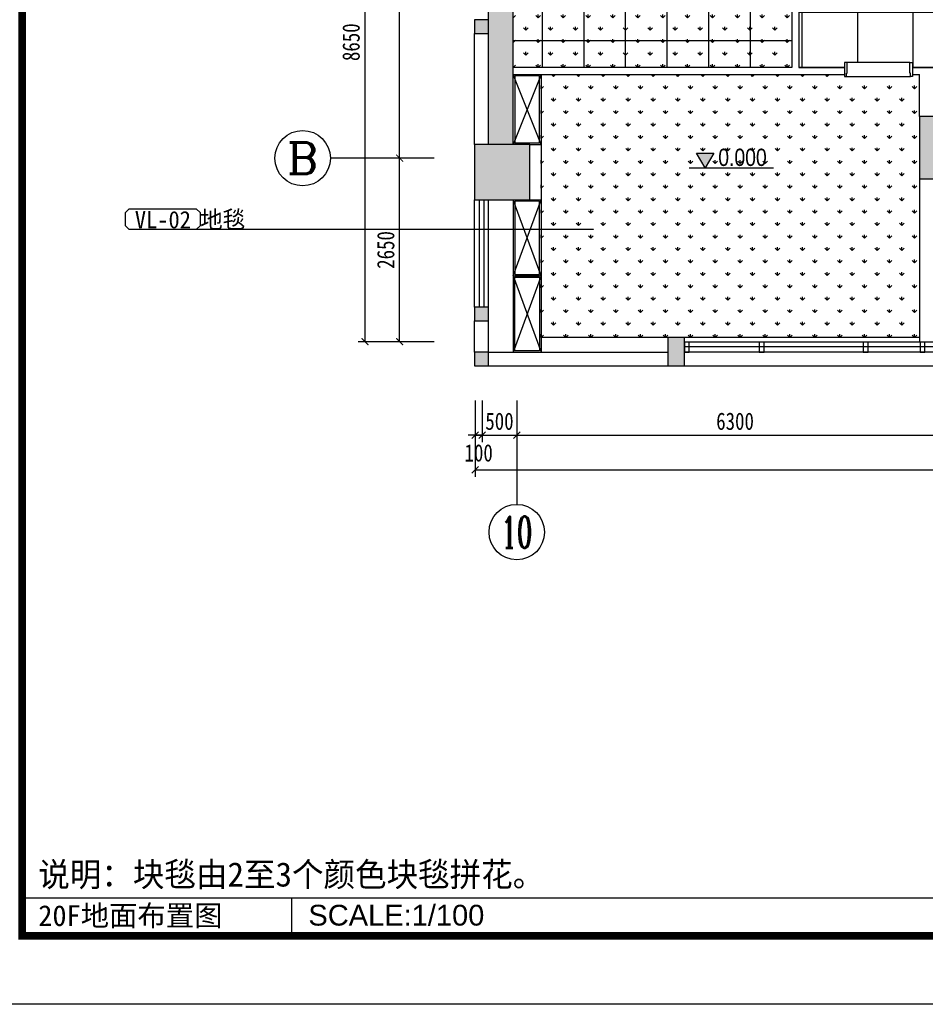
# Model space of a CAD drawing. Header units: millimetres. Extents: x -539149 to -534375, y 505028 to 505469.
# Tile 92 of 135: x -535563 to -535432, y 505039 to 505181. Entities that reach past the tile are written whole.
import ezdxf
from ezdxf.enums import TextEntityAlignment as Align

# ---------------------------------------------------------------- set-up
doc = ezdxf.new("R2010")
doc.units = ezdxf.units.MM
doc.header["$LTSCALE"] = 10
doc.layers.get('Defpoints').update_dxf_attribs({"color": 8})
for name, color, linetype in [('A-建筑-原墙体', 2, 'Continuous'), ('A-建筑-拆墙', 251, 'Continuous'), ('A-建筑-新增墙体', 3, 'Continuous'), ('A-建筑-柱子、剪力墙', 251, 'Continuous'), ('A-建筑-窗户', 4, 'Continuous'), ('A-建筑-轴号', 3, 'Continuous'), ('A2图框$0$E-图框', 100, 'Continuous'), ('AXIS_TEXT', 50, 'Continuous'), ('B-平面-到顶家具', 30, 'Continuous'), ('B-平面-到顶装饰造型线', 6, 'Continuous'), ('B-平面-完成面造型线', 6, 'Continuous'), ('B-平面-家具L', 30, 'Continuous'), ('B-平面-尺寸', 8, 'Continuous'), ('B-平面-门洞线', 8, 'Continuous'), ('D-地面-材料铺设', 251, 'Continuous'), ('E--图例', 3, 'Continuous'), ('E-填充', 251, 'Continuous'), ('E-文本', 7, 'Continuous'), ('F-文本', 61, 'Continuous')]:
    doc.layers.add(name, color=color, linetype=linetype)
doc.layers.add('A-批量打印图层', color=251, linetype='Continuous', plot=False)
doc.layers.add('A2图框$0$图框外线', color=1, linetype='Continuous', plot=False)
doc.styles.add('-宋体', font='txt', dxfattribs={"width": 0.8})
doc.styles.add('_TCH_AXIS', font='COMPLEX', dxfattribs={"bigfont": 'GBCBIG'})
doc.styles.add('ar', font='arial.ttf')
doc.styles.add('CCD_DIM', font='txt', dxfattribs={"width": 0.8})
doc.styles.add('COMPLEX', font='COMPLEX')
doc.styles.add('TXT', font='gbenor.shx', dxfattribs={"width": 0.7})
doc.styles.add('黑体', font='simhei.ttf')
doc.dimstyles.new('1', dxfattribs={"dimscale": 0, "dimtxt": 2.5, "dimasz": 1.5, "dimexe": 1, "dimexo": 0, "dimgap": 0.3, "dimtad": 1, "dimdec": 0, "dimzin": 0, "dimdsep": 46, "dimtxsty": 'Standard', "dimblk": 'ARCHTICK', "dimcen": 0.09, "dimclrd": 8, "dimclre": 8, "dimclrt": 4, "dimadec": 0, "dimazin": 0, "dimtfac": 1, "dimtdec": 0, "dimtix": 1, "dimtofl": 0, "dimtmove": 2, "dimatfit": 3, "dimldrblk": 'DOTSMALL', "dimfxl": 5, "dimfxlon": 1, "dimtolj": 1, "dimtzin": 0, "dimarcsym": 0})
doc.dimstyles.new('1-1', dxfattribs={"dimscale": 0, "dimtxt": 2.5, "dimasz": 1, "dimexe": 1, "dimexo": 1, "dimgap": 0.75, "dimtad": 1, "dimdec": 0, "dimrnd": 0.004999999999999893, "dimzin": 0, "dimdsep": 46, "dimtxsty": 'CCD_DIM', "dimblk": 'ARCHTICK', "dimcen": 0.13, "dimclrd": 44, "dimclre": 44, "dimclrt": 50, "dimadec": 0, "dimazin": 0, "dimtfac": 1, "dimtdec": 0, "dimtix": 1, "dimtmove": 2, "dimatfit": 3, "dimldrblk": 'HBA_Leader_Dot', "dimfxl": 5, "dimfxlon": 1, "dimtvp": 1, "dimtolj": 1, "dimtzin": 0, "dimarcsym": 0})

# ---------------------------------------------------------------- blocks, each defined once
blk = doc.blocks.new('_AXISO')
blk.add_circle((0, 0), 0.5)
at = {"layer": 'AXIS_TEXT', "style": 'COMPLEX', "width": 1.041666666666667}
blk.add_attdef('A', text='', height=0.56, dxfattribs=at).set_placement((-0.25, -0.28), (0.25, -0.28), align=Align.FIT)
blk = doc.blocks.new('_ArchTick')
at = {"color": 0, "linetype": 'ByBlock', "const_width": 0.15}
blk.add_lwpolyline([(-0.5, -0.5), (0.5, 0.5)], dxfattribs=at)
blk = doc.blocks.new('HBA_Leader_Dot')
at = {"color": 0, "linetype": 'ByBlock'}
blk.add_line((-5, 0), (-10, 0), dxfattribs=at)
at = {"color": 0, "linetype": 'ByBlock', "const_width": 5}
blk.add_lwpolyline([(-2.5, 0, 1), (2.5, 0, 1)], format="xyb", close=True, dxfattribs=at)
blk = doc.blocks.new('*D431')
at = {"layer": 'B-平面-尺寸', "color": 44, "lineweight": -2, "ltscale": 0.01, "transparency": 16777216}
for p, q in [((-535497.2732111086, 505125.6986509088), (-535497.2732111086, 505119.6986509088)), ((-535496.2732111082, 505125.6986509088), (-535496.2732111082, 505119.6986509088)), ((-535497.2732111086, 505120.6986509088), (-535498.2732111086, 505120.6986509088)), ((-535497.2732111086, 505120.6986509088), (-535496.2732111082, 505120.6986509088)), ((-535496.2732111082, 505120.6986509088), (-535495.2732111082, 505120.6986509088))]:
    blk.add_line(p, q, dxfattribs=at)
at = {"layer": 'Defpoints', "color": 0, "ltscale": 0.01, "transparency": 16777216}
for p in [(-535497.2732111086, 505130.6986509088), (-535496.2732111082, 505130.6986509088), (-535496.2732111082, 505120.6986509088)]:
    blk.add_point(p, dxfattribs=at)
at = {"layer": 'B-平面-尺寸', "color": 44, "lineweight": -2, "ltscale": 0.01, "transparency": 16777216}
blk.add_blockref('_ArchTick', (-535497.2732111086, 505120.6986509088), dxfattribs=at)
at = {"layer": 'B-平面-尺寸', "color": 44, "lineweight": -2, "ltscale": 0.01, "transparency": 16777216, "rotation": 180}
blk.add_blockref('_ArchTick', (-535496.2732111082, 505120.6986509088), dxfattribs=at)
at = {"layer": 'B-平面-尺寸', "color": 50, "ltscale": 0.01, "transparency": 16777216, "insert": (-535496.7732111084, 505118.1255670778), "char_height": 2.499999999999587, "attachment_point": 5, "style": 'CCD_DIM'}
blk.add_mtext('\\A1;100', dxfattribs=at)
blk = doc.blocks.new('*D432')
at = {"layer": 'B-平面-尺寸', "color": 44, "lineweight": -2, "ltscale": 0.01, "transparency": 16777216}
for p, q in [((-535496.2732111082, 505125.6986509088), (-535496.2732111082, 505119.6986509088)), ((-535491.2732111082, 505125.6986509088), (-535491.2732111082, 505119.6986509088)), ((-535496.2732111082, 505120.6986509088), (-535497.2732111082, 505120.6986509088)), ((-535496.2732111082, 505120.6986509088), (-535491.2732111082, 505120.6986509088)), ((-535491.2732111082, 505120.6986509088), (-535490.2732111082, 505120.6986509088))]:
    blk.add_line(p, q, dxfattribs=at)
at = {"layer": 'Defpoints', "color": 0, "ltscale": 0.01, "transparency": 16777216}
for p in [(-535496.2732111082, 505130.6986509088), (-535491.2732111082, 505130.6986509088), (-535491.2732111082, 505120.6986509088)]:
    blk.add_point(p, dxfattribs=at)
at = {"layer": 'B-平面-尺寸', "color": 44, "lineweight": -2, "ltscale": 0.01, "transparency": 16777216}
blk.add_blockref('_ArchTick', (-535496.2732111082, 505120.6986509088), dxfattribs=at)
at = {"layer": 'B-平面-尺寸', "color": 44, "lineweight": -2, "ltscale": 0.01, "transparency": 16777216, "rotation": 180}
blk.add_blockref('_ArchTick', (-535491.2732111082, 505120.6986509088), dxfattribs=at)
at = {"layer": 'B-平面-尺寸', "color": 50, "ltscale": 0.01, "transparency": 16777216, "insert": (-535493.7732111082, 505122.6986509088), "char_height": 2.499999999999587, "attachment_point": 5, "style": 'CCD_DIM'}
blk.add_mtext('\\A1;500', dxfattribs=at)
blk = doc.blocks.new('_FZH')
at = {"layer": 'A-建筑-原墙体'}
blk.add_lwpolyline([(-0.5, -0.5), (0.5, -0.5), (0.5, 0.5), (-0.5, 0.5)], close=True, dxfattribs=at)
at = {"layer": 'A-建筑-柱子、剪力墙'}
blk.add_solid([(-0.5, -0.5), (0.5, -0.5), (-0.5, 0.5), (0.5, 0.5)], dxfattribs=at)
blk = doc.blocks.new('*E477')
at = {"layer": 'B-平面-完成面造型线'}
for points in [[(-940, 79.9999999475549), (-940.0000000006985, -70.0000000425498), (-980.0000000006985, -70.0000000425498), (-979.9999999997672, 129.9999999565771), (-950, 129.9999999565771), (-950, 79.9999999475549), (-940, 79.9999999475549)], [(-40.00000000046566, 79.9999999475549), (-39.99999999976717, -70.0000000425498), (2.328306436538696e-10, -70.0000000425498), (-6.984919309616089e-10, 129.9999999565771), (-30.00000000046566, 129.9999999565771), (-30.00000000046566, 79.9999999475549), (-40.00000000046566, 79.9999999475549)]]:
    blk.add_lwpolyline(points, dxfattribs=at)
at = {"layer": 'B-平面-门洞线', "color": 8}
for p, q in [((-950, 129.9999999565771), (-30.00000000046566, 129.9999999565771)), ((-39.99999999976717, -70.0000000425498), (-940.0000000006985, -70.0000000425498))]:
    blk.add_line(p, q, dxfattribs=at)
blk = doc.blocks.new('A2图框')
at = {"layer": 'A2图框$0$E-图框', "color": 4, "const_width": 1.131313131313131}
blk.add_lwpolyline([(-363.4031259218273, 295.2979469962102), (209.3847528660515, 295.2979469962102), (209.3847528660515, -104.9040732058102), (-363.4031259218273, -104.9040732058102)], close=True, dxfattribs=at)
at = {"layer": 'A2图框$0$图框外线', "color": 1}
blk.add_lwpolyline([(-374.7162572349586, 305.1969368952), (219.2837427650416, 305.1969368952), (219.2837427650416, -114.8030631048), (-374.7162572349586, -114.8030631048)], close=True, dxfattribs=at)
blk.add_lwpolyline([(-374.7162572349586, 305.1969368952), (219.2837427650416, 305.1969368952), (219.2837427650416, -114.8030631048), (-374.7162572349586, -114.8030631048)], close=True, dxfattribs=at)
blk.add_lwpolyline([(-374.7162572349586, 305.1969368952), (219.2837427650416, 305.1969368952), (219.2837427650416, -114.8030631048), (-374.7162572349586, -114.8030631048)], close=True, dxfattribs=at)
blk = doc.blocks.new('_DOTSMALL')
at = {"color": 0, "linetype": 'ByBlock', "const_width": 0.5}
blk.add_lwpolyline([(-0.0625, 0, 1), (0.0625, 0, 1)], format="xyb", close=True, dxfattribs=at)
blk = doc.blocks.new('材料编号1')
at = {"layer": 'E--图例', "color": 3}
blk.add_lwpolyline([(8.715155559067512, -1.898066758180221), (8.715155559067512, -0.6366033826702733), (8.345887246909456, -0.2673350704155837), (1.889200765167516, -0.2673350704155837), (1.519932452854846, -0.6366033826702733), (1.519932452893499, -1.898066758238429), (1.889200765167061, -2.267335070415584), (8.345887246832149, -2.26733507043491)], close=True, dxfattribs=at)
at = {"layer": 'E-文本', "style": 'TXT', "width": 0.7}
blk.add_attdef('编号', (1.608281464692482, -2.295733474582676), '', height=2, dxfattribs=at)
blk = doc.blocks.new('Elevation')
at = {"layer": 'E--图例'}
blk.add_hatch(color=8, dxfattribs=at).paths.add_polyline_path([(4.167052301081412, 2.474873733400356), (2.697825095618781, -4.871197e-10), (1.228597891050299, 2.474873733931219)])
blk.add_line((0, 0), (14.201826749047, -2.6502676e-09), dxfattribs=at)
blk.add_lwpolyline([(4.167052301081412, 2.474873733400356), (2.697825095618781, -4.871197e-10), (1.228597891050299, 2.474873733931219)], close=True, dxfattribs=at)
at = {"layer": 'E-文本', "style": 'TXT', "width": 0.7250908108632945}
blk.add_attdef('ELEV', text='', height=2.5, dxfattribs=at).set_placement((4.891575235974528, 0.3231883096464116), (14.25733154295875, 0.3231883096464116), align=Align.FIT)

msp = doc.modelspace()

# ---------------------------------------------------------------- hatches: boundary and pattern name
at = {"layer": 'D-地面-材料铺设', "ltscale": 0.01}
h = msp.add_hatch(dxfattribs=at)
h.set_pattern_fill('_USER', color=256, scale=800, style=0, double=1, pattern_type=0)
h.set_pattern_definition([(0, (-535258.073211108, 505173.7986508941), (0, 8), []), (90, (-535258.073211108, 505173.7986508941), (-8, 4.898587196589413e-16), [])])
h.paths.add_polyline_path([(-535313.473211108, 505275.7986509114), (-535313.473211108, 505277.7986509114), (-535313.073211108, 505277.7986509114), (-535313.073211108, 505277.0986509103), (-535311.073211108, 505277.0986509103), (-535311.073211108, 505277.7986509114), (-535310.673211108, 505277.7986509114), (-535290.6732111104, 505277.7986509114), (-535290.2732111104, 505277.7986509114), (-535290.2732111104, 505277.0986509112), (-535286.2732111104, 505277.0986509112), (-535285.8732111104, 505277.0986509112), (-535285.8732111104, 505276.9486509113), (-535285.9732111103, 505276.9486509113), (-535285.9732111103, 505276.4986509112), (-535286.2732111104, 505276.4986509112), (-535290.2732111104, 505276.4986509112), (-535290.2732111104, 505275.7986509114), (-535276.4732111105, 505275.7986509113), (-535276.4732111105, 505276.4986509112), (-535276.7732111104, 505276.4986509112), (-535276.7732111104, 505276.9486509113), (-535276.8732111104, 505276.9486509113), (-535276.8732111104, 505277.0986509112), (-535276.4732111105, 505277.0986509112), (-535276.4732111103, 505277.7986509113), (-535276.0732111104, 505277.7986509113), (-535276.0732111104, 505277.0986509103), (-535274.073211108, 505277.0986509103), (-535274.073211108, 505188.6987275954), (-535276.0732111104, 505188.6987275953), (-535276.0732111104, 505187.9987275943), (-535276.4732111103, 505187.9987275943), (-535276.4732111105, 505188.6987275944), (-535276.8732111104, 505188.6987275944), (-535276.8732111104, 505188.8487275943), (-535276.7732111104, 505188.8487275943), (-535276.7732111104, 505189.2987275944), (-535276.4732111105, 505189.2987275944), (-535276.4732111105, 505189.9987275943), (-535290.2732111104, 505189.9987275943), (-535290.2732111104, 505189.2987275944), (-535286.2732111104, 505189.2987275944), (-535285.9732111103, 505189.2987275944), (-535285.9732111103, 505188.8487275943), (-535285.8732111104, 505188.8487275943), (-535285.8732111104, 505188.6987275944), (-535286.2732111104, 505188.6987275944), (-535290.2732111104, 505188.6987275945), (-535290.2732111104, 505187.9987275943), (-535290.6732111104, 505187.9987275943), (-535296.2232111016, 505187.9987275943), (-535296.6232111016, 505187.9987275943), (-535296.6232111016, 505188.6987275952), (-535299.6232111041, 505188.6987275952), (-535299.6232111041, 505187.9987275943), (-535300.023211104, 505187.9987275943), (-535300.023211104, 505188.6987275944), (-535300.423211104, 505188.6987275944), (-535300.423211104, 505188.8487275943), (-535300.323211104, 505188.8487275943), (-535300.323211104, 505189.2987275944), (-535300.023211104, 505189.2987275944), (-535300.023211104, 505189.9987275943), (-535313.823211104, 505189.9987275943), (-535313.823211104, 505189.2987275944), (-535309.823211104, 505189.2987275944), (-535309.523211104, 505189.2987275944), (-535309.523211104, 505188.8487275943), (-535309.423211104, 505188.8487275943), (-535309.423211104, 505188.6987275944), (-535309.823211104, 505188.6987275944), (-535313.823211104, 505188.6987275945), (-535313.823211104, 505187.9987275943), (-535314.223211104, 505187.9987275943), (-535324.7232111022, 505187.9987275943), (-535325.1232111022, 505187.9987275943), (-535325.1232111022, 505188.698727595), (-535328.1232111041, 505188.698727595), (-535328.1232111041, 505187.9987275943), (-535328.523211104, 505187.9987275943), (-535328.523211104, 505188.6987275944), (-535328.923211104, 505188.6987275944), (-535328.923211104, 505188.8487275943), (-535328.823211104, 505188.8487275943), (-535328.823211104, 505189.2987275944), (-535328.523211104, 505189.2987275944), (-535328.523211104, 505189.9987275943), (-535342.323211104, 505189.9987275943), (-535342.323211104, 505189.2987275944), (-535338.323211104, 505189.2987275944), (-535338.023211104, 505189.2987275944), (-535338.023211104, 505188.8487275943), (-535337.923211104, 505188.8487275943), (-535337.923211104, 505188.6987275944), (-535338.323211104, 505188.6987275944), (-535342.323211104, 505188.6987275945), (-535342.323211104, 505187.9987275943), (-535342.723211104, 505187.9987275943), (-535353.2232111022, 505187.9987275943), (-535353.6232111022, 505187.9987275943), (-535353.6232111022, 505188.6987275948), (-535356.6232111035, 505188.6987275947), (-535356.6232111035, 505187.9987275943), (-535357.0232111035, 505187.9987275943), (-535357.0232111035, 505188.6987275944), (-535357.4232111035, 505188.6987275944), (-535357.4232111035, 505188.8487275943), (-535357.3232111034, 505188.8487275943), (-535357.3232111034, 505189.2987275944), (-535357.0232111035, 505189.2987275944), (-535357.0232111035, 505189.9987275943), (-535370.8232111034, 505189.9987275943), (-535370.8232111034, 505189.2987275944), (-535366.8232111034, 505189.2987275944), (-535366.5232111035, 505189.2987275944), (-535366.5232111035, 505188.8487275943), (-535366.4232111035, 505188.8487275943), (-535366.4232111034, 505188.6987275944), (-535366.8232111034, 505188.6987275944), (-535370.8232111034, 505188.6987275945), (-535370.8232111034, 505187.9987275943), (-535371.2232111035, 505187.9987275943), (-535381.7232111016, 505187.9987275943), (-535382.1232111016, 505187.9987275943), (-535382.1232111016, 505188.6987275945), (-535385.1232111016, 505188.6987275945), (-535385.1232111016, 505187.9987275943), (-535385.5232111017, 505187.9987275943), (-535396.0232110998, 505187.9987275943), (-535396.4232110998, 505187.9987275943), (-535396.4232110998, 505188.6987275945), (-535400.4232110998, 505188.6987275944), (-535400.8232110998, 505188.6987275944), (-535400.8232110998, 505188.8487275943), (-535400.7232110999, 505188.8487275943), (-535400.7232110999, 505189.2987275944), (-535400.4232110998, 505189.2987275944), (-535396.4232110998, 505189.2987275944), (-535396.4232110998, 505189.9987275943), (-535410.2232110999, 505189.9987275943), (-535410.2232110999, 505189.2987275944), (-535409.9232110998, 505189.2987275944), (-535409.9232110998, 505188.8487275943), (-535409.8232110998, 505188.8487275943), (-535409.8232110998, 505188.6987275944), (-535410.2232110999, 505188.6987275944), (-535410.2232110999, 505187.9987275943), (-535410.6232110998, 505187.9987275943), (-535410.6232110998, 505188.6987275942), (-535412.6232111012, 505188.6987275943), (-535412.6232111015, 505192.6987275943), (-535413.3232111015, 505192.6987275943), (-535413.3232111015, 505193.0987275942), (-535413.3232111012, 505225.5986509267), (-535413.3232111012, 505225.9986509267), (-535412.623211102, 505225.9986509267), (-535412.6232111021, 505230.4984953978), (-535413.3232111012, 505230.4984953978), (-535413.3232111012, 505230.8984953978), (-535413.3232111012, 505277.7986509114), (-535397.123205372, 505277.7986509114), (-535396.7232053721, 505277.7986509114), (-535396.723205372, 505275.7986509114)], flags=16)
h.paths.add_polyline_path([(-535337.6731958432, 505252.1987275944), (-535337.6731958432, 505243.1987275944), (-535345.6731958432, 505243.1987275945), (-535345.6731958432, 505252.1987275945)], flags=0)
h.paths.add_polyline_path([(-535412.0632111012, 505276.6586509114), (-535412.0632111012, 505276.5386509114), (-535412.1832111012, 505276.5386509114), (-535412.1832111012, 505276.6586509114)], flags=0)
h.paths.add_polyline_path([(-535259.57320913, 505186.3486509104), (-535259.57320913, 505219.4486509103), (-535258.473211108, 505219.4486509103), (-535258.573211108, 505219.1486509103), (-535258.073211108, 505219.1486509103), (-535258.073211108, 505277.0986509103), (-535211.773211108, 505277.0986509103), (-535211.773211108, 505279.9986509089), (-535211.923287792, 505279.9986509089), (-535211.923287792, 505290.1986509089), (-535211.773211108, 505290.1986509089), (-535211.773211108, 505292.0986509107), (-535426.7732111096, 505292.0986509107), (-535426.7732111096, 505270.6987275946), (-535426.7732111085, 505267.9488038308), (-535426.3732091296, 505267.9488038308), (-535426.3732091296, 505268.3488038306), (-535424.7732109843, 505268.3488038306), (-535424.7732109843, 505267.5488038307), (-535427.2732111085, 505267.5488038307), (-535427.2732111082, 505253.3488038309), (-535424.7732129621, 505253.3488038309), (-535424.7732129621, 505252.5488038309), (-535426.3732111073, 505252.5488038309), (-535426.3732111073, 505252.9488038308), (-535426.7732111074, 505252.9488038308), (-535426.7732111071, 505249.6988039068), (-535424.7732110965, 505249.6988039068), (-535424.7732110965, 505242.6988372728), (-535426.7732111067, 505242.6988372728), (-535426.7732111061, 505230.7986509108), (-535426.7732111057, 505230.3986509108), (-535426.7732111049, 505209.3986509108), (-535426.7732109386, 505202.3985741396), (-535426.7732111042, 505190.6986509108), (-535426.7732111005, 505188.6986509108), (-535428.7732111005, 505188.6986509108), (-535428.7732111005, 505188.6987275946), (-535439.5732110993, 505188.6987275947), (-535439.5732110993, 505187.9987275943), (-535449.3732110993, 505187.9987275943), (-535449.3732110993, 505188.6987275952), (-535450.5732110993, 505188.6987275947), (-535450.5732110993, 505173.7986508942), (-535443.973211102, 505173.7986508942), (-535443.973211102, 505174.4986508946), (-535434.1732111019, 505174.4986508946), (-535434.1732111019, 505173.7986508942), (-535424.6732110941, 505173.7986508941), (-535424.6732110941, 505174.498650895), (-535385.3731958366, 505174.4986508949), (-535385.3731958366, 505173.7986508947), (-535380.9731958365, 505173.7986508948), (-535380.9731958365, 505173.6486508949), (-535381.0731958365, 505173.6486508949), (-535381.0731958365, 505173.1986508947), (-535385.3731958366, 505173.1986508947), (-535385.3731958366, 505172.4986508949), (-535371.5731958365, 505172.4986508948), (-535371.5731958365, 505173.1986508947), (-535371.8731958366, 505173.1986508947), (-535371.8731958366, 505173.6486508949), (-535371.9731958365, 505173.6486508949), (-535371.9731958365, 505173.7986508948), (-535371.5731958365, 505173.7986508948), (-535371.5731958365, 505174.4986508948), (-535371.1731958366, 505174.4986508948), (-535371.1731958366, 505173.798650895), (-535368.1731958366, 505173.798650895), (-535368.1731958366, 505174.4986508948), (-535367.7731958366, 505174.4986508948), (-535367.7731958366, 505173.7986508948), (-535367.3731958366, 505173.7986508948), (-535367.3731958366, 505173.6486508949), (-535367.4731958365, 505173.6486508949), (-535367.4731958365, 505173.1986508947), (-535367.7731958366, 505173.1986508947), (-535367.7731958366, 505172.4986508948), (-535353.9731958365, 505172.4986508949), (-535353.9731958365, 505173.1986508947), (-535357.9731958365, 505173.1986508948), (-535358.2731958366, 505173.1986508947), (-535358.2731958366, 505173.6486508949), (-535358.3731958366, 505173.6486508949), (-535358.3731958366, 505173.7986508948), (-535353.9731958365, 505173.7986508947), (-535353.9731958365, 505174.4986508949), (-535344.1731958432, 505174.4986508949), (-535344.1731958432, 505173.7986508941), (-535336.1731958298, 505173.7986508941), (-535336.1731958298, 505174.498650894), (-535322.8731958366, 505174.498650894), (-535322.8731958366, 505173.7986508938), (-535318.4731958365, 505173.7986508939), (-535318.4731958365, 505173.648650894), (-535318.5731958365, 505173.648650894), (-535318.5731958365, 505173.1986508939), (-535322.8731958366, 505173.1986508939), (-535322.8731958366, 505172.498650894), (-535309.0731958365, 505172.498650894), (-535309.0731958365, 505173.1986508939), (-535309.3731958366, 505173.1986508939), (-535309.3731958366, 505173.648650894), (-535309.4731958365, 505173.648650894), (-535309.4731958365, 505173.7986508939), (-535309.0731958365, 505173.7986508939), (-535309.0731958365, 505174.498650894), (-535308.6731958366, 505174.498650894), (-535308.6731958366, 505173.7986508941), (-535305.6731958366, 505173.7986508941), (-535305.6731958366, 505174.4986508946), (-535295.8731958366, 505174.4986508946), (-535295.8731958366, 505173.7986508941), (-535286.0731976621, 505173.7986508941), (-535286.0731976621, 505173.7987125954), (-535279.0731976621, 505173.7987132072), (-535279.0731976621, 505173.7986508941), (-535267.273211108, 505173.7986508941), (-535267.273211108, 505174.4986508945), (-535259.073211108, 505174.4986508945), (-535259.073211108, 505173.7986508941), (-535258.073211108, 505173.7986508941), (-535258.073211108, 505186.6486509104), (-535258.673211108, 505186.6486509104), (-535258.573211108, 505186.3486509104)])
h = msp.add_hatch(dxfattribs=at)
h.set_pattern_fill('GRASS', color=256, scale=10, style=0, double=1)
h.set_pattern_definition([(90, (-535491.773207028, 505173.7986508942), (-1.79605, 1.79605), [0.47625, -3.11585]), (44.99999999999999, (-535491.773207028, 505173.7986508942), (-1.79605122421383, 1.796051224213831), [0.47625, -2.06375]), (135, (-535491.773207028, 505173.7986508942), (-1.796051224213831, -1.79605122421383), [0.47625, -2.06375])])
h.paths.add_polyline_path([(-535435.5732111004, 505208.6987276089), (-535435.5732111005, 505209.3986509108), (-535457.4732111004, 505209.3986509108), (-535459.4732111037, 505209.3986509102), (-535459.4732111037, 505212.3986509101), (-535459.4732111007, 505245.3986509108), (-535478.9732111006, 505245.3986509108), (-535488.873207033, 505245.3986509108), (-535488.873207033, 505223.6988038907), (-535488.873207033, 505217.6988038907), (-535491.773207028, 505217.6988038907), (-535491.773207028, 505193.7986509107), (-535491.773207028, 505189.6987275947), (-535491.773207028, 505173.7986508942), (-535451.5732110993, 505173.7986508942), (-535451.5732110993, 505189.6987275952), (-535449.3732110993, 505189.6987275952), (-535449.3732110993, 505189.9987275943), (-535449.0732110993, 505189.9987275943), (-535439.8732110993, 505189.9987275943), (-535439.5732110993, 505189.9987275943), (-535439.5732110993, 505189.6987275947), (-535435.5732110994, 505189.6987275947), (-535435.5732111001, 505201.1987276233), (-535435.5732111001, 505202.6987276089), (-535435.5732111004, 505203.098727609)])
h.paths.add_polyline_path([(-535487.0732111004, 505244.3486509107, -1), (-535485.5732111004, 505244.3486509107, -1)], flags=16)
h = msp.add_hatch(dxfattribs=at)
h.set_pattern_fill('_USER', color=256, scale=600, style=0, double=1, pattern_type=0)
h.set_pattern_definition([(0, (-535451.5732110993, 505189.6987275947), (0, 6), []), (90, (-535451.5732110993, 505189.6987275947), (-6, 3.673940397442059e-16), [])])
h.paths.add_polyline_path([(-535435.5732111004, 505208.6987276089), (-535435.5732111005, 505209.3986509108), (-535457.4732111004, 505209.3986509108), (-535459.4732111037, 505209.3986509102), (-535459.4732111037, 505212.3986509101), (-535459.4732111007, 505245.3986509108), (-535478.9732111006, 505245.3986509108), (-535488.873207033, 505245.3986509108), (-535488.873207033, 505223.6988038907), (-535488.873207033, 505217.6988038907), (-535491.773207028, 505217.6988038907), (-535491.773207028, 505193.7986509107), (-535491.773207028, 505189.6987275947), (-535491.773207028, 505173.7986508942), (-535451.5732110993, 505173.7986508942), (-535451.5732110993, 505189.6987275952), (-535449.3732110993, 505189.6987275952), (-535449.3732110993, 505189.9987275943), (-535449.0732110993, 505189.9987275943), (-535439.8732110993, 505189.9987275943), (-535439.5732110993, 505189.9987275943), (-535439.5732110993, 505189.6987275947), (-535435.5732110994, 505189.6987275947), (-535435.5732111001, 505201.1987276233), (-535435.5732111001, 505202.6987276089), (-535435.5732111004, 505203.098727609)])
h.paths.add_polyline_path([(-535487.0732111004, 505244.3486509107, -1), (-535485.5732111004, 505244.3486509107, -1)], flags=16)
h = msp.add_hatch(dxfattribs=at)
h.set_pattern_fill('GRASS', color=256, scale=10, style=0, double=1)
h.set_pattern_definition([(90, (-535487.7732111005, 505134.7986509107), (-1.79605, 1.79605), [0.47625, -3.11585]), (44.99999999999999, (-535487.7732111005, 505134.7986509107), (-1.79605122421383, 1.796051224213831), [0.47625, -2.06375]), (135, (-535487.7732111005, 505134.7986509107), (-1.796051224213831, -1.79605122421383), [0.47625, -2.06375])])
h.paths.add_polyline_path([(-535433.173211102, 505157.6987275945), (-535433.173211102, 505166.6987275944), (-535433.173211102, 505172.7986508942), (-535434.1732111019, 505172.7986508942), (-535434.1732111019, 505172.4986508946), (-535434.473211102, 505172.4986508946), (-535443.6732111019, 505172.4986508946), (-535443.973211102, 505172.4986508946), (-535443.973211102, 505172.7986508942), (-535487.7732111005, 505172.7986508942), (-535487.7732111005, 505134.7986509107), (-535469.4732111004, 505134.7986509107), (-535467.0732111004, 505134.7986509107), (-535433.173211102, 505134.7986509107)])
at = {"layer": 'E-填充', "ltscale": 0.01}
for points in [[(-535491.773207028, 505188.8987275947), (-535491.773207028, 505193.6986509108), (-535495.3732070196, 505193.6986509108), (-535495.3732070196, 505188.8987275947), (-535495.3732070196, 505162.6986509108), (-535491.7732070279, 505162.6986509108)], [(-535497.3732070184, 505180.698650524), (-535497.3732070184, 505178.698650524), (-535495.3732070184, 505178.698650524), (-535495.3732070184, 505180.698650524)], [(-535497.3732111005, 505139.1986509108), (-535497.3732111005, 505137.1986509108), (-535495.3732111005, 505137.1986509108), (-535495.3732111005, 505139.1986509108)], [(-535469.4732111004, 505134.798574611), (-535469.4732111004, 505130.6986509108), (-535467.0732111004, 505130.6986509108), (-535467.0732111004, 505134.798574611)], [(-535497.3732110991, 505132.6985744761), (-535497.3732110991, 505130.6985744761), (-535495.3732110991, 505130.6985744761), (-535495.3732110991, 505132.6985744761)]]:
    msp.add_hatch(color=256, dxfattribs=at).paths.add_polyline_path(points)

# ---------------------------------------------------------------- linework, layer by layer
at = {"color": 31, "ltscale": 0.01}
msp.add_line((-535467.0732111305, 505130.6988803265, 0.06894340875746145), (-535340.2732111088, 505130.6988803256, 0.06894340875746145), dxfattribs=at)
at = {"color": 3}
for p, q in [((-535562.6483519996, 505053.9086469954), (-535043.8604732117, 505053.9086469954)), ((-535523.7869070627, 505053.9086469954), (-535523.7869070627, 505048.9086469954))]:
    msp.add_line(p, q, dxfattribs=at)
at = {"layer": 'A-建筑-原墙体', "ltscale": 0.01}
for p, q in [((-535495.3732070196, 505180.698650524, 0.06894340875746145), (-535495.3732070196, 505193.7986509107, 0.06894340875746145)), ((-535491.7732070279, 505162.6986838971, 0.06894340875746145), (-535491.773207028, 505193.7986509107, 0.06894340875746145)), ((-535497.3732070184, 505180.698650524, 0.06894340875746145), (-535497.3732070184, 505178.698650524, 0.06894340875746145)), ((-535495.3732070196, 505180.698650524, 0.06894340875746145), (-535497.3732070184, 505180.698650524, 0.06894340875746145)), ((-535495.3732070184, 505178.698650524, 0.06894340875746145), (-535495.3732070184, 505180.698650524, 0.06894340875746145)), ((-535497.3732111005, 505162.6986838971, 0.06894340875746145), (-535497.3732111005, 505178.6986505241, 0.06894340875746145)), ((-535497.3732070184, 505178.698650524, 0.06894340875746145), (-535495.3732070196, 505178.698650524, 0.06894340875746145)), ((-535495.3732070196, 505162.6986838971, 0.06894340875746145), (-535495.3732070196, 505178.698650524, 0.06894340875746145)), ((-535497.3732111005, 505139.1986509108, 0.06894340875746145), (-535497.3732111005, 505137.1986509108, 0.06894340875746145)), ((-535495.3732111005, 505139.1986509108, 0.06894340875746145), (-535497.3732111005, 505139.1986509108, 0.06894340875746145)), ((-535495.3732111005, 505137.1986509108, 0.06894340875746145), (-535495.3732111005, 505139.1986509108, 0.06894340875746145)), ((-535497.3732111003, 505132.6985744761, 0.06894340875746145), (-535497.3732111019, 505137.1986509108, 0.06894340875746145)), ((-535497.3732111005, 505137.1986509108, 0.06894340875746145), (-535495.3732111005, 505137.1986509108, 0.06894340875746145)), ((-535495.3732111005, 505132.6986509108, 0.06894340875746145), (-535495.3732111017, 505137.1986509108, 0.06894340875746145)), ((-535469.4732111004, 505134.7986509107, 0.06894340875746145), (-535469.4732111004, 505130.6986509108, 0.06894340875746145)), ((-535467.0732111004, 505134.7986509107, 0.06894340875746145), (-535469.4732111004, 505134.7986509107, 0.06894340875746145)), ((-535467.0732111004, 505130.6986509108, 0.06894340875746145), (-535467.0732111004, 505134.7986509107, 0.06894340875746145)), ((-535497.3732110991, 505132.6985744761, 0.06894340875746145), (-535497.3732110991, 505130.6985744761, 0.06894340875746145)), ((-535495.3732110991, 505132.6985744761, 0.06894340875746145), (-535497.3732110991, 505132.6985744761, 0.06894340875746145)), ((-535495.3732111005, 505132.6986509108, 0.06894340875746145), (-535469.4732111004, 505132.6986509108, 0.06894340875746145)), ((-535495.3732110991, 505130.6985744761, 0.06894340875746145), (-535495.3732110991, 505132.6985744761, 0.06894340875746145)), ((-535497.3732110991, 505130.6985744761, 0.06894340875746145), (-535495.3732110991, 505130.6985744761, 0.06894340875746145)), ((-535495.373211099, 505130.6986509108, 0.06894340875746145), (-535469.4732111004, 505130.6986509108, 0.06894340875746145)), ((-535469.4732111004, 505130.6986509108, 0.06894340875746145), (-535467.0732111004, 505130.6986509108, 0.06894340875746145))]:
    msp.add_line(p, q, dxfattribs=at)
at = {"layer": 'A-建筑-新增墙体', "ltscale": 0.01}
for p, q in [((-535451.5732110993, 505189.6987275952, 0.06894340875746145), (-535451.5732110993, 505173.7986508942, 0.06894340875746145)), ((-535450.5732110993, 505188.6987275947, 0.06894340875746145), (-535450.5732110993, 505173.7986508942, 0.06894340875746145)), ((-535451.5732110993, 505173.7986508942, 0.06894340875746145), (-535491.773207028, 505173.7986508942, 0.06894340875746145)), ((-535443.973211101, 505173.7986508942, 0.06894340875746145), (-535450.5732110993, 505173.7986508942, 0.06894340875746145)), ((-535443.973211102, 505173.7986508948, 0.06894340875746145), (-535443.973211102, 505172.7986508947, 0.06894340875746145)), ((-535424.6732110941, 505173.7986508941, 0.06894340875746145), (-535434.173211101, 505173.7986508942, 0.06894340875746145)), ((-535434.1732111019, 505173.7986508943, 0.06894340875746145), (-535434.173211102, 505172.7986508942, 0.06894340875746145)), ((-535491.773207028, 505172.7986508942, 0.06894340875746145), (-535443.973211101, 505172.7986508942, 0.06894340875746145)), ((-535434.173211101, 505172.7986508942, 0.06894340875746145), (-535433.173211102, 505172.7986508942, 0.06894340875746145)), ((-535433.173211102, 505166.6987275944, 0.06894340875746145), (-535433.173211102, 505172.7986508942, 0.06894340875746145)), ((-535433.173211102, 505157.6987275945, 0.06894340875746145), (-535433.173211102, 505134.128727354, 0.06894340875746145))]:
    msp.add_line(p, q, dxfattribs=at)
at = {"layer": 'A-建筑-窗户', "ltscale": 0.01}
for p, q in [((-535497.3732111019, 505139.1987275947, 0.06894340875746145), (-535497.3732111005, 505154.6987272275, 0.06894340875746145)), ((-535496.7065444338, 505154.6987272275, 0.06894340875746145), (-535496.7065444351, 505139.1987275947, 0.06894340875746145)), ((-535496.0398777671, 505154.6987272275, 0.06894340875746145), (-535496.0398777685, 505139.1987275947, 0.06894340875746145)), ((-535495.3732111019, 505139.1987275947, 0.06894340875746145), (-535495.3732111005, 505154.6987272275, 0.06894340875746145)), ((-535340.2732110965, 505134.1086509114, 0.06894340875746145), (-535467.0732111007, 505134.1086508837, 0.06894340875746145)), ((-535340.8732111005, 505133.4486509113, 0.06894340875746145), (-535467.0732111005, 505133.4486508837, 0.06894340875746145)), ((-535340.2732110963, 505132.7086509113, 0.06894340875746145), (-535467.0732111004, 505132.7086508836, 0.06894340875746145))]:
    msp.add_line(p, q, dxfattribs=at)
at = {"layer": 'A-建筑-窗户', "ltscale": 0.01, "elevation": 0.06894340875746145}
for points in [[(-535467.0732111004, 505132.7086508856), (-535466.3732111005, 505132.7086508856), (-535466.3732111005, 505134.1086508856), (-535467.0732111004, 505134.1086508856)], [(-535456.2732111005, 505132.7086508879), (-535455.5732111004, 505132.7086508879), (-535455.5732111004, 505134.108650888), (-535456.2732111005, 505134.108650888)], [(-535441.2732111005, 505132.7086508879), (-535440.5732111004, 505132.7086508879), (-535440.5732111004, 505134.108650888), (-535441.2732111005, 505134.108650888)], [(-535433.0732111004, 505132.7086508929), (-535432.3732111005, 505132.7086508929), (-535432.3732111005, 505134.1086508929), (-535433.0732111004, 505134.1086508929)]]:
    msp.add_lwpolyline(points, close=True, dxfattribs=at)
at = {"layer": 'A-建筑-轴号', "ltscale": 0.01}
for p, q in [((-535503.1732111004, 505160.6987272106, 0.06894340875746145), (-535518.1732111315, 505160.6987272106, 0.06894340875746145)), ((-535491.2732111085, 505125.6986509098, 0.06894340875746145), (-535491.2732111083, 505110.6986509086, 0.06894340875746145))]:
    msp.add_line(p, q, dxfattribs=at)
at = {"layer": 'A-批量打印图层'}
msp.add_lwpolyline([(-535573.9614833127, 505458.5096570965), (-534979.9614833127, 505458.5096570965), (-534979.9614833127, 505038.5096570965), (-535573.9614833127, 505038.5096570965)], close=True, dxfattribs=at)
at = {"layer": 'B-平面-到顶家具', "color": 8, "ltscale": 0.01}
for p, q in [((-535487.7732111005, 505162.6986838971, 0.06894340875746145), (-535491.773207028, 505172.7986508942, 0.06894340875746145)), ((-535487.7732111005, 505172.7986508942, 0.06894340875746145), (-535491.7732070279, 505162.6986838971, 0.06894340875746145)), ((-535487.7732111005, 505143.6986890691, 0.06894340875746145), (-535491.7732070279, 505154.6987272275, 0.06894340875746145)), ((-535491.7732070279, 505143.6986890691, 0.06894340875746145), (-535487.7732111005, 505154.6987272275, 0.06894340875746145)), ((-535491.7732070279, 505143.6986890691, 0.06894340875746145), (-535487.7732111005, 505143.6986890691, 0.06894340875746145)), ((-535487.7732111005, 505143.6986890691, 0.06894340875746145), (-535491.7732070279, 505132.6986509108, 0.06894340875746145)), ((-535491.7732070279, 505143.6986890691, 0.06894340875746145), (-535487.7732111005, 505132.6986509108, 0.06894340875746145))]:
    msp.add_line(p, q, dxfattribs=at)
at = {"layer": 'B-平面-到顶家具', "ltscale": 0.01}
for p, q in [((-535487.7732111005, 505172.7986508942, 0.06894340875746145), (-535487.7732111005, 505132.6986509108, 0.06894340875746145)), ((-535489.3732111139, 505162.6986838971, 0.06894340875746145), (-535487.7732111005, 505162.6986838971, 0.06894340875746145)), ((-535491.7732070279, 505154.6987272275, 0.06894340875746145), (-535491.7732070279, 505132.6986509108, 0.06894340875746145)), ((-535489.3732111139, 505154.6987272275, 0.06894340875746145), (-535487.7732111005, 505154.6987272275, 0.06894340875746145))]:
    msp.add_line(p, q, dxfattribs=at)
at = {"layer": 'B-平面-到顶家具', "color": 8, "ltscale": 0.01, "elevation": 0.06894340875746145}
for points in [[(-535491.573207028, 505162.8986838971), (-535487.9732111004, 505162.8986838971), (-535487.9732111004, 505172.5986508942), (-535491.573207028, 505172.5986508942)], [(-535491.573207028, 505143.8986890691), (-535487.9732111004, 505143.8986890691), (-535487.9732111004, 505154.4987272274), (-535491.573207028, 505154.4987272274)], [(-535491.573207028, 505143.4986890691), (-535487.9732111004, 505143.4986890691), (-535487.9732111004, 505132.8986509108), (-535491.573207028, 505132.8986509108)]]:
    msp.add_lwpolyline(points, close=True, dxfattribs=at)
at = {"layer": 'B-平面-到顶装饰造型线', "ltscale": 0.01}
msp.add_line((-535469.4732111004, 505134.7986509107, 0.06894340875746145), (-535487.7732111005, 505134.7986509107, 0.06894340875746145), dxfattribs=at)
at = {"layer": 'B-平面-家具L', "ltscale": 0.01}
msp.add_line((-535433.173211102, 505134.7986509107, 0.06894340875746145), (-535467.0732111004, 505134.7986509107, 0.06894340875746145), dxfattribs=at)

# ---------------------------------------------------------------- block references
at = {"ltscale": 0.01, "xscale": -0.01, "yscale": 0.01, "zscale": 0.01, "rotation": 180}
msp.add_blockref('*E477', (-535434.1732111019, 505173.7986508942, 0.06894340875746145), dxfattribs=at)
at = {"layer": 'A-建筑-原墙体', "ltscale": 0.01}
for p, xscale, yscale, zscale in [((-535429.1732110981, 505162.1987275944, 0.06894340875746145), 8.000000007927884, 8.99999999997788, 8.99999999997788), ((-535493.3732111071, 505158.6987055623, 0.06894340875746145), 7.999999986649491, 7.99995666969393, 7.99995666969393)]:
    msp.add_blockref('_FZH', p, dxfattribs=dict(at, xscale=xscale, yscale=yscale, zscale=zscale))
at = {"layer": 'A-建筑-窗户', "ltscale": 0.5}
msp.add_blockref('A2图框', (-535199.2452260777, 505153.3127202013), dxfattribs=at)
at = {"layer": 'A-建筑-轴号', "ltscale": 0.01}
ref = msp.add_blockref('_AXISO', (-535522.1732111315, 505160.6987272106, 0.06894340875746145), dxfattribs=dict(at, xscale=8, yscale=8, zscale=8))
ref.add_attrib('A', 'B', dxfattribs={"layer": 'AXIS_TEXT', "height": 4.525483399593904, "style": '_TCH_AXIS', "width": 1.235294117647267}).set_placement((-535524.4359528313, 505158.4359855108, 0.06894340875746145), (-535519.9104694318, 505158.4359855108, 0.06894340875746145), align=Align.FIT)
ref = msp.add_blockref('_AXISO', (-535491.2732111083, 505106.6986509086, 0.06894340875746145), dxfattribs=dict(at, xscale=8, yscale=8, zscale=8))
ref.add_attrib('A', '10', dxfattribs={"layer": 'AXIS_TEXT', "height": 4.525483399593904, "style": '_TCH_AXIS', "width": 0.724137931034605}).set_placement((-535493.5359528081, 505104.4359092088, 0.06894340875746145), (-535489.0104694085, 505104.4359092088, 0.06894340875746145), align=Align.FIT)
at = {"layer": 'E-文本'}
ref = msp.add_blockref('Elevation', (-535466.3899347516, 505159.2976633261, -4.015827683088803e-09), dxfattribs=dict(at, xscale=0.8571428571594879, yscale=0.8571428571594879, zscale=0.8571428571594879))
ref.add_attrib('ELEV', '0.000', (-535462.1971560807, 505159.5746818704), dxfattribs={"layer": '0', "height": 2.5, "style": 'ar', "width": 0.8})
at = {"layer": 'F-文本', "color": 43}
ref = msp.add_blockref('材料编号1', (-535550.036565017, 505149.9906826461), dxfattribs=dict(at, xscale=-1.5, yscale=1.5, zscale=1.5, rotation=180))
ref.add_attrib('编号', 'VL-02', (-535546.3881004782, 505150.5681856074), dxfattribs={"color": 7, "height": 2.5, "style": '-宋体', "width": 0.9515624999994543})

# ---------------------------------------------------------------- texts
at = {"layer": 'E-文本'}
for s, height, style, p in [('说明：块毯由2至3个颜色块毯拼花。', 3.5, '-宋体', (-535560.3211553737, 505057.2661385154)), ('20F地面布置图', 3, '黑体', (-535560.3211553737, 505051.3195021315))]:
    msp.add_text(s, height=height, dxfattribs=dict(at, style=style)).set_placement(p, align=Align.MIDDLE_LEFT)
at = {"layer": 'E-文本', "insert": (-535536.9638316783, 505150.3916852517), "char_height": 2.5, "width": 67.27353787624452, "attachment_point": 7, "style": '-宋体'}
msp.add_mtext('{\\W1;地毯}', dxfattribs=at)
at = {"layer": 'E-文本', "color": 8, "insert": (-535521.3466057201, 505052.8787605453), "char_height": 3, "width": 29.85761765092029, "attachment_point": 1, "style": '黑体'}
msp.add_mtext('{\\fArial|b0|i0|c204|p34;SCALE:\\fArial|b0|i0|c0|p34;1/1\\fArial|b0|i0|c161|p34;00}', dxfattribs=at)

# ---------------------------------------------------------------- dimensions: what is measured, and where the dimension line sits
at = {"layer": 'B-平面-尺寸', "ltscale": 0.01}
for p1, p2, distance in [((-535498.1732111, 505134.1987272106, 0.06894340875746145), (-535498.1732111, 505220.6987272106, 0.06894340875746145), 15.000000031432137), ((-535498.1732111, 505160.6987272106, 0.06894340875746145), (-535498.1732111, 505220.6987272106, 0.06894340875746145), 10.000000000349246), ((-535498.1732111, 505134.1987272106, 0.06894340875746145), (-535498.1732111, 505160.6987272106, 0.06894340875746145), 10.000000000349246), ((-535497.2732111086, 505130.698650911, 0.06894340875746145), (-535167.273211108, 505130.698650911, 0.06894340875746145), -15.000000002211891), ((-535491.2732111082, 505130.6986509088, 0.06894340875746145), (-535428.2732111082, 505130.698650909, 0.06894340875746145), -10.000000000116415)]:
    msp.add_aligned_dim(p1=p1, p2=p2, distance=distance, dimstyle='1-1', override={"dimscale": 0.9999999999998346, "dimlfac": 100}, dxfattribs=at).render()
dim = msp.add_linear_dim(base=(-535496.2732111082, 505120.6986509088, 0.06894340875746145), p1=(-535497.2732111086, 505130.6986509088, 0.06894340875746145), p2=(-535496.2732111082, 505130.6986509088, 0.06894340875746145), angle=0, dimstyle='1-1', override={"dimscale": 0.9999999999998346, "dimlfac": 100}, dxfattribs=at)
dim.commit()
dim.dimension.update_dxf_attribs({"geometry": '*D431', "text_midpoint": (-535496.7732111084, 505118.1255670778, 0.06894340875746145), "dimtype": 161})
dim = msp.add_aligned_dim(p1=(-535496.2732111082, 505130.6986509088, 0.06894340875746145), p2=(-535491.2732111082, 505130.6986509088, 0.06894340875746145), distance=-10, dimstyle='1-1', override={"dimscale": 0.9999999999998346, "dimlfac": 100}, dxfattribs=at)
dim.commit()
dim.dimension.update_dxf_attribs({"geometry": '*D432', "text_midpoint": (-535493.7732111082, 505122.6986509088, 0.06894340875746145)})

# ---------------------------------------------------------------- leaders
at = {"layer": 'A-建筑-拆墙'}
msp.add_leader([(-535480.2190914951, 505150.3916852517), (-535537.5177341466, 505150.3916852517)], dimstyle='1', override={"dimscale": 0.1171617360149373, "dimasz": 2, "dimtad": 0}, dxfattribs=at)

doc.saveas('drawing.dxf')
